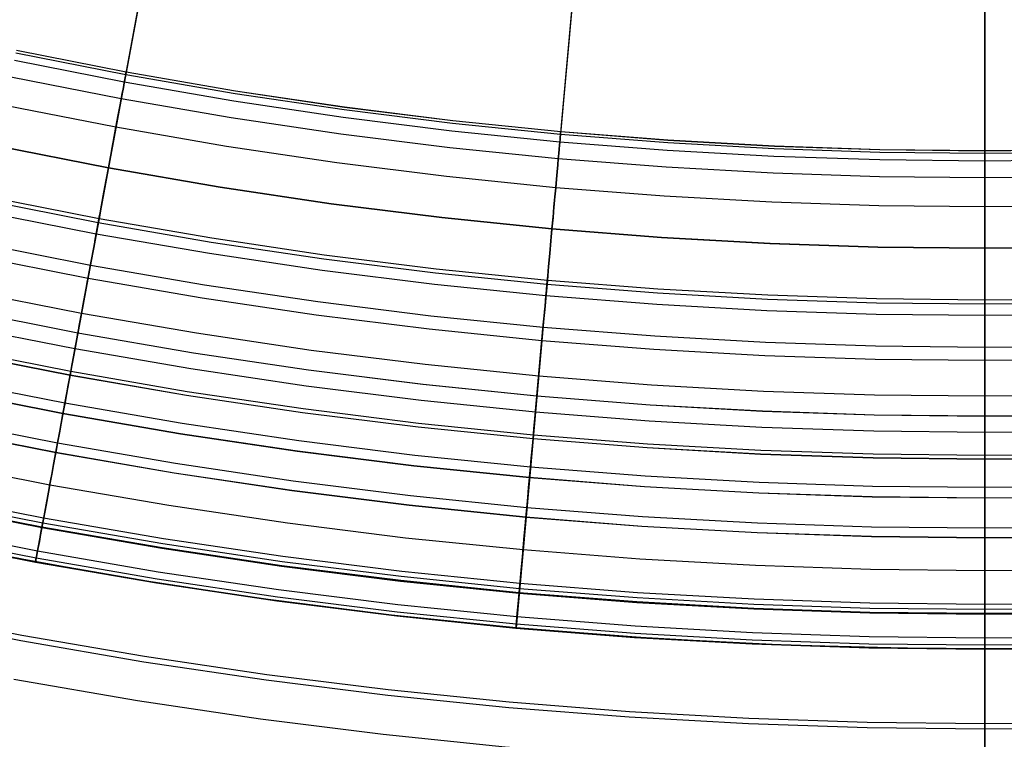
# Model space of a CAD drawing. Header units: millimetres. Extents: x -14 to 488, y -50 to 50.
# Tile 187 of 256: x 371.34 to 375.68, y -23.72 to -20.54. Entities that reach past the tile are written whole.
import ezdxf

# ---------------------------------------------------------------- set-up
doc = ezdxf.new("R2010")
doc.units = ezdxf.units.MM
doc.header["$MEASUREMENT"] = 0
doc.layers.add('Default', color=7, linetype='Continuous')

msp = doc.modelspace()

# ---------------------------------------------------------------- linework, layer by layer
at = {"layer": 'Default'}
for points in [[(380.3506, -20.5706), (379.8659, -20.6782), (379.3823, -20.7737), (378.9001, -20.857), (378.4197, -20.9286), (377.9415, -20.9884), (377.4659, -21.0368), (376.9933, -21.0741), (376.524, -21.1003), (376.0583, -21.1159), (375.5965, -21.121), (375.1347, -21.1159), (374.669, -21.1003), (374.1997, -21.0741), (373.7271, -21.0368), (373.2515, -20.9884), (372.7733, -20.9286), (372.2929, -20.857), (371.8107, -20.7737), (371.3271, -20.6782)], [(380.3506, -20.5706), (379.8659, -20.6782), (379.3823, -20.7737), (378.9001, -20.857), (378.4197, -20.9286), (377.9415, -20.9884), (377.4659, -21.0368), (376.9933, -21.0741), (376.524, -21.1003), (376.0583, -21.1159), (375.5965, -21.121), (375.1347, -21.1159), (374.669, -21.1003), (374.1997, -21.0741), (373.7271, -21.0368), (373.2515, -20.9884), (372.7733, -20.9286), (372.2929, -20.857), (371.8107, -20.7737), (371.3271, -20.6782)], [(380.3505, -20.5701), (379.8658, -20.6777), (379.3822, -20.7732), (378.9, -20.8566), (378.4196, -20.9281), (377.9415, -20.9879), (377.4659, -21.0364), (376.9933, -21.0736), (376.524, -21.0998), (376.0583, -21.1154), (375.5965, -21.1205), (375.1347, -21.1154), (374.669, -21.0998), (374.1997, -21.0736), (373.7271, -21.0364), (373.2515, -20.9879), (372.7734, -20.9281), (372.293, -20.8566), (371.8108, -20.7732), (371.3272, -20.6777)], [(380.3608, -20.6139), (379.8751, -20.7218), (379.3904, -20.8175), (378.9071, -20.901), (378.4257, -20.9727), (377.9465, -21.0327), (377.4699, -21.0812), (376.9963, -21.1185), (376.526, -21.1448), (376.0593, -21.1604), (375.5965, -21.1655), (375.1337, -21.1604), (374.667, -21.1448), (374.1967, -21.1185), (373.7231, -21.0812), (373.2465, -21.0327), (372.7673, -20.9727), (372.2859, -20.901), (371.8026, -20.8175), (371.3179, -20.7218)], [(380.3608, -20.6139), (379.8751, -20.7218), (379.3904, -20.8175), (378.9071, -20.901), (378.4257, -20.9727), (377.9465, -21.0327), (377.4699, -21.0812), (376.9963, -21.1185), (376.526, -21.1448), (376.0593, -21.1604), (375.5965, -21.1655), (375.1337, -21.1604), (374.667, -21.1448), (374.1967, -21.1185), (373.7231, -21.0812), (373.2465, -21.0327), (372.7673, -20.9727), (372.2859, -20.901), (371.8026, -20.8175), (371.3179, -20.7218)], [(380.3531, -20.5814), (379.8682, -20.6891), (379.3843, -20.7846), (378.9018, -20.868), (378.4212, -20.9396), (377.9428, -20.9995), (377.4669, -21.0479), (376.9941, -21.0852), (376.5245, -21.1114), (376.0585, -21.127), (375.5965, -21.1321), (375.1345, -21.127), (374.6685, -21.1114), (374.1989, -21.0852), (373.7261, -21.0479), (373.2502, -20.9995), (372.7718, -20.9396), (372.2912, -20.868), (371.8087, -20.7846), (371.3248, -20.6891)], [(380.3531, -20.5814), (379.8682, -20.6891), (379.3843, -20.7846), (378.9018, -20.868), (378.4212, -20.9396), (377.9428, -20.9995), (377.4669, -21.0479), (376.9941, -21.0852), (376.5245, -21.1114), (376.0585, -21.127), (375.5965, -21.1321), (375.1345, -21.127), (374.6685, -21.1114), (374.1989, -21.0852), (373.7261, -21.0479), (373.2502, -20.9995), (372.7718, -20.9396), (372.2912, -20.868), (371.8087, -20.7846), (371.3248, -20.6891)], [(380.3778, -20.6862), (379.8903, -20.7945), (379.4039, -20.8905), (378.9189, -20.9744), (378.4358, -21.0463), (377.9549, -21.1065), (377.4766, -21.1552), (377.0013, -21.1926), (376.5293, -21.219), (376.0609, -21.2347), (375.5965, -21.2398), (375.1321, -21.2347), (374.6637, -21.219), (374.1917, -21.1926), (373.7164, -21.1552), (373.2381, -21.1065), (372.7572, -21.0463), (372.2741, -20.9744), (371.7891, -20.8905), (371.3027, -20.7945)], [(380.3778, -20.6862), (379.8903, -20.7945), (379.4039, -20.8905), (378.9189, -20.9744), (378.4358, -21.0463), (377.9549, -21.1065), (377.4766, -21.1552), (377.0013, -21.1926), (376.5293, -21.219), (376.0609, -21.2347), (375.5965, -21.2398), (375.1321, -21.2347), (374.6637, -21.219), (374.1917, -21.1926), (373.7164, -21.1552), (373.2381, -21.1065), (372.7572, -21.0463), (372.2741, -20.9744), (371.7891, -20.8905), (371.3027, -20.7945)], [(380.407, -20.8108), (379.9166, -20.9197), (379.4272, -21.0163), (378.9392, -21.1007), (378.4532, -21.173), (377.9693, -21.2336), (377.4881, -21.2826), (377.0099, -21.3202), (376.535, -21.3468), (376.0638, -21.3626), (375.5965, -21.3677), (375.1292, -21.3626), (374.658, -21.3468), (374.1831, -21.3202), (373.7049, -21.2826), (373.2237, -21.2336), (372.7398, -21.173), (372.2538, -21.1007), (371.7658, -21.0163), (371.2764, -20.9197)], [(380.407, -20.8108), (379.9166, -20.9197), (379.4272, -21.0163), (378.9392, -21.1007), (378.4532, -21.173), (377.9693, -21.2336), (377.4881, -21.2826), (377.0099, -21.3202), (376.535, -21.3468), (376.0638, -21.3626), (375.5965, -21.3677), (375.1292, -21.3626), (374.658, -21.3468), (374.1831, -21.3202), (373.7049, -21.2826), (373.2237, -21.2336), (372.7398, -21.173), (372.2538, -21.1007), (371.7658, -21.0163), (371.2764, -20.9197)], [(380.4489, -20.9894), (379.9542, -21.0993), (379.4606, -21.1967), (378.9684, -21.2818), (378.4781, -21.3548), (377.99, -21.4159), (377.5046, -21.4653), (377.0222, -21.5033), (376.5432, -21.5301), (376.0678, -21.546), (375.5965, -21.5512), (375.1252, -21.546), (374.6498, -21.5301), (374.1708, -21.5033), (373.6884, -21.4653), (373.203, -21.4159), (372.715, -21.3548), (372.2246, -21.2818), (371.7324, -21.1967), (371.2388, -21.0993)], [(380.4486, -20.9881), (379.954, -21.098), (379.4603, -21.1954), (378.9682, -21.2805), (378.4779, -21.3535), (377.9899, -21.4146), (377.5045, -21.464), (377.0221, -21.502), (376.5431, -21.5288), (376.0678, -21.5446), (375.5965, -21.5499), (375.1252, -21.5446), (374.6499, -21.5288), (374.1709, -21.502), (373.6885, -21.464), (373.2032, -21.4146), (372.7151, -21.3535), (372.2248, -21.2805), (371.7327, -21.1954), (371.2391, -21.098)], [(380.4486, -20.9881), (379.954, -21.098), (379.4603, -21.1954), (378.9682, -21.2805), (378.4779, -21.3535), (377.9899, -21.4146), (377.5045, -21.464), (377.0221, -21.502), (376.5431, -21.5288), (376.0678, -21.5446), (375.5965, -21.5499), (375.1252, -21.5446), (374.6499, -21.5288), (374.1709, -21.502), (373.6885, -21.464), (373.2032, -21.4146), (372.7151, -21.3535), (372.2248, -21.2805), (371.7327, -21.1954), (371.2391, -21.098)], [(380.0046, -21.3394), (379.5052, -21.438), (379.0073, -21.5241), (378.5114, -21.5979), (378.0177, -21.6597), (377.5267, -21.7097), (377.0387, -21.7481), (376.5541, -21.7752), (376.0733, -21.7913), (375.5965, -21.7966), (375.1197, -21.7913), (374.6389, -21.7752), (374.1543, -21.7481), (373.6664, -21.7097), (373.1753, -21.6597), (372.6817, -21.5979), (372.1857, -21.5241), (371.6878, -21.438), (371.1884, -21.3394)], [(380.0008, -21.3213), (379.5018, -21.4198), (379.0044, -21.5058), (378.5088, -21.5795), (378.0156, -21.6413), (377.525, -21.6912), (377.0374, -21.7296), (376.5533, -21.7567), (376.0729, -21.7728), (375.5965, -21.7781), (375.1201, -21.7728), (374.6397, -21.7567), (374.1556, -21.7296), (373.668, -21.6912), (373.1774, -21.6413), (372.6842, -21.5795), (372.1886, -21.5058), (371.6912, -21.4198), (371.1922, -21.3213)], [(380.0008, -21.3213), (379.5018, -21.4198), (379.0044, -21.5058), (378.5088, -21.5795), (378.0156, -21.6413), (377.525, -21.6912), (377.0374, -21.7296), (376.5533, -21.7567), (376.0729, -21.7728), (375.5965, -21.7781), (375.1201, -21.7728), (374.6397, -21.7567), (374.1556, -21.7296), (373.668, -21.6912), (373.1774, -21.6413), (372.6842, -21.5795), (372.1886, -21.5058), (371.6912, -21.4198), (371.1922, -21.3213)], [(380.0149, -21.3885), (379.5143, -21.4873), (379.0153, -21.5735), (378.5182, -21.6476), (378.0233, -21.7095), (377.5312, -21.7596), (377.0421, -21.7981), (376.5564, -21.8253), (376.0744, -21.8414), (375.5965, -21.8467), (375.1186, -21.8414), (374.6366, -21.8253), (374.151, -21.7981), (373.6619, -21.7596), (373.1697, -21.7095), (372.6749, -21.6476), (372.1777, -21.5735), (371.6787, -21.4873), (371.1781, -21.3885)], [(380.0436, -21.5256), (379.5398, -21.625), (379.0375, -21.7119), (378.5372, -21.7864), (378.0391, -21.8487), (377.5437, -21.8991), (377.0515, -21.9379), (376.5626, -21.9652), (376.0775, -21.9815), (375.5965, -21.9868), (375.1155, -21.9815), (374.6304, -21.9652), (374.1415, -21.9379), (373.6493, -21.8991), (373.1539, -21.8487), (372.6558, -21.7864), (372.1555, -21.7119), (371.6532, -21.625), (371.1494, -21.5256)], [(380.0556, -21.5827), (379.5504, -21.6824), (379.0468, -21.7695), (378.5451, -21.8442), (378.0457, -21.9067), (377.549, -21.9572), (377.0554, -21.9961), (376.5652, -22.0235), (376.0788, -22.0398), (375.5965, -22.0451), (375.1142, -22.0398), (374.6278, -22.0235), (374.1376, -21.9961), (373.644, -21.9572), (373.1473, -21.9067), (372.6479, -21.8442), (372.1462, -21.7695), (371.6426, -21.6824), (371.1374, -21.5827)], [(380.0556, -21.5827), (379.5504, -21.6824), (379.0468, -21.7695), (378.5451, -21.8442), (378.0457, -21.9067), (377.549, -21.9573), (377.0554, -21.9961), (376.5652, -22.0235), (376.0788, -22.0398), (375.5965, -22.0451), (375.1142, -22.0398), (374.6278, -22.0235), (374.1376, -21.9961), (373.644, -21.9573), (373.1473, -21.9067), (372.6479, -21.8442), (372.1462, -21.7695), (371.6426, -21.6824), (371.1374, -21.5827)], [(380.0879, -21.7367), (379.5791, -21.8371), (379.0718, -21.9248), (378.5664, -22), (378.0634, -22.063), (377.5631, -22.1139), (377.0659, -22.1531), (376.5722, -22.1807), (376.0823, -22.1971), (375.5965, -22.2025), (375.1107, -22.1971), (374.6208, -22.1807), (374.1271, -22.1531), (373.6299, -22.1139), (373.1296, -22.063), (372.6266, -22), (372.1212, -21.9248), (371.6139, -21.8371), (371.1051, -21.7367)], [(380.106, -21.8229), (379.5951, -21.9238), (379.0858, -22.0118), (378.5784, -22.0874), (378.0733, -22.1506), (377.571, -22.2017), (377.0719, -22.241), (376.5761, -22.2688), (376.0843, -22.2852), (375.5965, -22.2906), (375.1088, -22.2852), (374.6169, -22.2688), (374.1212, -22.241), (373.622, -22.2017), (373.1197, -22.1506), (372.6146, -22.0874), (372.1072, -22.0118), (371.5979, -21.9238), (371.087, -21.8229)], [(380.106, -21.8232), (379.5952, -21.924), (379.0858, -22.0121), (378.5784, -22.0876), (378.0734, -22.1508), (377.5711, -22.202), (377.0719, -22.2413), (376.5762, -22.269), (376.0843, -22.2854), (375.5965, -22.2909), (375.1087, -22.2854), (374.6168, -22.269), (374.1211, -22.2413), (373.6219, -22.202), (373.1196, -22.1508), (372.6146, -22.0876), (372.1072, -22.0121), (371.5978, -21.924), (371.087, -21.8232)], [(380.1205, -21.8925), (379.6081, -21.9937), (379.0971, -22.082), (378.588, -22.1578), (378.0814, -22.2212), (377.5774, -22.2725), (377.0766, -22.312), (376.5793, -22.3398), (376.0858, -22.3563), (375.5965, -22.3617), (375.1072, -22.3563), (374.6137, -22.3398), (374.1164, -22.312), (373.6156, -22.2725), (373.1116, -22.2212), (372.605, -22.1578), (372.0959, -22.082), (371.585, -21.9937), (371.0725, -21.8925)], [(380.1449, -22.0088), (379.6297, -22.1105), (379.1159, -22.1993), (378.6042, -22.2755), (378.0947, -22.3393), (377.5881, -22.3908), (377.0846, -22.4305), (376.5846, -22.4585), (376.0885, -22.475), (375.5965, -22.4805), (375.1045, -22.475), (374.6084, -22.4585), (374.1084, -22.4305), (373.6049, -22.3908), (373.0983, -22.3393), (372.5889, -22.2755), (372.0771, -22.1993), (371.5633, -22.1105), (371.0481, -22.0088)], [(380.1448, -22.0081), (379.6295, -22.1098), (379.1158, -22.1986), (378.6041, -22.2748), (378.0947, -22.3386), (377.588, -22.3902), (377.0846, -22.4298), (376.5846, -22.4578), (376.0885, -22.4744), (375.5965, -22.4798), (375.1046, -22.4744), (374.6084, -22.4578), (374.1084, -22.4298), (373.605, -22.3902), (373.0983, -22.3386), (372.5889, -22.2748), (372.0772, -22.1986), (371.5635, -22.1098), (371.0482, -22.0081)], [(380.1414, -21.992), (379.6266, -22.0936), (379.1132, -22.1824), (378.6018, -22.2585), (378.0928, -22.3222), (377.5866, -22.3738), (377.0835, -22.4134), (376.5838, -22.4414), (376.0881, -22.4579), (375.5965, -22.4634), (375.1049, -22.4579), (374.6092, -22.4414), (374.1096, -22.4134), (373.6064, -22.3738), (373.1002, -22.3222), (372.5912, -22.2585), (372.0798, -22.1824), (371.5665, -22.0936), (371.0516, -21.992)], [(380.1705, -22.1309), (379.6524, -22.2331), (379.1357, -22.3224), (378.6211, -22.3991), (378.1088, -22.4632), (377.5993, -22.5151), (377.093, -22.5549), (376.5902, -22.5831), (376.0912, -22.5997), (375.5965, -22.6052), (375.1018, -22.5997), (374.6028, -22.5831), (374.1, -22.5549), (373.5937, -22.5151), (373.0842, -22.4632), (372.5719, -22.3991), (372.0573, -22.3224), (371.5406, -22.2331), (371.0225, -22.1309)], [(380.1802, -22.177), (379.6609, -22.2795), (379.1432, -22.369), (378.6275, -22.4458), (378.1141, -22.5101), (377.6036, -22.5621), (377.0961, -22.602), (376.5923, -22.6302), (376.0923, -22.6469), (375.5965, -22.6524), (375.1007, -22.6469), (374.6007, -22.6302), (374.0969, -22.602), (373.5895, -22.5621), (373.0789, -22.5101), (372.5655, -22.4458), (372.0498, -22.369), (371.5321, -22.2795), (371.0128, -22.177)], [(380.18, -22.1762), (379.6608, -22.2787), (379.1431, -22.3682), (378.6274, -22.445), (378.114, -22.5092), (377.6035, -22.5612), (377.0961, -22.6012), (376.5922, -22.6293), (376.0923, -22.6461), (375.5965, -22.6516), (375.1007, -22.6461), (374.6008, -22.6293), (374.0969, -22.6012), (373.5895, -22.5612), (373.079, -22.5092), (372.5656, -22.445), (372.0499, -22.3682), (371.5322, -22.2787), (371.013, -22.1762)], [(380.2073, -22.3065), (379.685, -22.4095), (379.1642, -22.4996), (378.6454, -22.5768), (378.129, -22.6415), (377.6154, -22.6938), (377.105, -22.734), (376.5982, -22.7623), (376.0952, -22.7791), (375.5965, -22.7847), (375.0978, -22.7791), (374.5948, -22.7623), (374.088, -22.734), (373.5776, -22.6938), (373.064, -22.6415), (372.5476, -22.5768), (372.0288, -22.4996), (371.508, -22.4095), (370.9857, -22.3065)], [(380.2161, -22.3484), (379.6928, -22.4517), (379.171, -22.5419), (378.6512, -22.6193), (378.1339, -22.684), (377.6193, -22.7364), (377.1079, -22.7767), (376.6001, -22.8051), (376.0962, -22.822), (375.5965, -22.8275), (375.0968, -22.822), (374.5929, -22.8051), (374.0851, -22.7767), (373.5737, -22.7364), (373.0591, -22.684), (372.5418, -22.6193), (372.022, -22.5419), (371.5002, -22.4517), (370.9769, -22.3484)], [(380.216, -22.3477), (379.6927, -22.451), (379.1709, -22.5412), (378.6511, -22.6186), (378.1338, -22.6833), (377.6192, -22.7357), (377.1079, -22.776), (376.6, -22.8044), (376.0962, -22.8212), (375.5965, -22.8268), (375.0969, -22.8212), (374.593, -22.8044), (374.0852, -22.776), (373.5738, -22.7357), (373.0592, -22.6833), (372.5419, -22.6186), (372.0221, -22.5412), (371.5003, -22.451), (370.977, -22.3477)], [(380.2458, -22.4898), (379.7191, -22.5937), (379.194, -22.6845), (378.6708, -22.7624), (378.1501, -22.8276), (377.6323, -22.8803), (377.1176, -22.9208), (376.6065, -22.9494), (376.0994, -22.9664), (375.5965, -22.9719), (375.0936, -22.9664), (374.5865, -22.9494), (374.0754, -22.9208), (373.5607, -22.8803), (373.0429, -22.8276), (372.5222, -22.7624), (371.999, -22.6845), (371.4739, -22.5937), (370.9472, -22.4898)], [(380.2809, -22.6574), (379.7503, -22.7622), (379.2212, -22.8536), (378.6941, -22.9321), (378.1694, -22.9978), (377.6477, -23.0509), (377.1291, -23.0917), (376.6142, -23.1206), (376.1032, -23.1376), (375.5965, -23.1433), (375.0898, -23.1376), (374.5788, -23.1206), (374.0639, -23.0917), (373.5454, -23.0509), (373.0236, -22.9978), (372.4989, -22.9321), (371.9718, -22.8536), (371.4427, -22.7622), (370.9121, -22.6574)], [(380.2763, -22.6352), (379.7461, -22.7398), (379.2176, -22.8312), (378.691, -22.9096), (378.1669, -22.9752), (377.6456, -23.0283), (377.1276, -23.0691), (376.6131, -23.0978), (376.1027, -23.1149), (375.5965, -23.1205), (375.0903, -23.1149), (374.5799, -23.0978), (374.0654, -23.0691), (373.5474, -23.0283), (373.0261, -22.9752), (372.502, -22.9096), (371.9754, -22.8312), (371.4469, -22.7398), (370.9167, -22.6352)], [(380.2852, -22.678), (379.7541, -22.7828), (379.2245, -22.8744), (378.6969, -22.9529), (378.1718, -23.0186), (377.6495, -23.0718), (377.1305, -23.1127), (376.6151, -23.1415), (376.1036, -23.1586), (375.5965, -23.1642), (375.0894, -23.1586), (374.5779, -23.1415), (374.0625, -23.1127), (373.5435, -23.0718), (373.0212, -23.0186), (372.4961, -22.9529), (371.9685, -22.8744), (371.4389, -22.7828), (370.9078, -22.678)], [(380.2846, -22.6748), (379.7535, -22.7796), (379.224, -22.8712), (378.6965, -22.9497), (378.1714, -23.0154), (377.6492, -23.0686), (377.1303, -23.1095), (376.6149, -23.1383), (376.1036, -23.1554), (375.5965, -23.161), (375.0894, -23.1554), (374.5781, -23.1383), (374.0627, -23.1095), (373.5438, -23.0686), (373.0216, -23.0154), (372.4965, -22.9497), (371.969, -22.8712), (371.4395, -22.7796), (370.9084, -22.6748)], [(380.2846, -22.675), (379.7535, -22.7798), (379.224, -22.8714), (378.6965, -22.9499), (378.1715, -23.0156), (377.6493, -23.0688), (377.1303, -23.1097), (376.615, -23.1385), (376.1036, -23.1556), (375.5965, -23.1612), (375.0894, -23.1556), (374.578, -23.1385), (374.0627, -23.1097), (373.5437, -23.0688), (373.0215, -23.0156), (372.4965, -22.9499), (371.969, -22.8714), (371.4395, -22.7798), (370.9084, -22.675)], [(380.3066, -22.7801), (379.7731, -22.8854), (379.2411, -22.9774), (378.7111, -23.0563), (378.1836, -23.1223), (377.6589, -23.1757), (377.1375, -23.2168), (376.6197, -23.2458), (376.106, -23.2629), (375.5965, -23.2686), (375.087, -23.2629), (374.5733, -23.2458), (374.0555, -23.2168), (373.5341, -23.1757), (373.0094, -23.1223), (372.4819, -23.0563), (371.9519, -22.9774), (371.4199, -22.8854), (370.8864, -22.7801)], [(380.317, -22.8294), (379.7822, -22.935), (379.2491, -23.0271), (378.7179, -23.1062), (378.1893, -23.1724), (377.6634, -23.2259), (377.1409, -23.2671), (376.622, -23.2961), (376.1071, -23.3133), (375.5965, -23.319), (375.0859, -23.3133), (374.571, -23.2961), (374.0521, -23.2671), (373.5296, -23.2259), (373.0038, -23.1724), (372.4751, -23.1062), (371.9439, -23.0271), (371.4108, -22.935), (370.876, -22.8294)], [(380.3168, -22.8284), (379.7821, -22.934), (379.2489, -23.0261), (378.7178, -23.1052), (378.1891, -23.1714), (377.6634, -23.2249), (377.1408, -23.2661), (376.6219, -23.2951), (376.1071, -23.3123), (375.5965, -23.318), (375.0859, -23.3123), (374.5711, -23.2951), (374.0522, -23.2661), (373.5297, -23.2249), (373.0039, -23.1714), (372.4752, -23.1052), (371.9441, -23.0261), (371.411, -22.934), (370.8762, -22.8284)], [(380.3168, -22.8287), (379.7821, -22.9342), (379.249, -23.0264), (378.7178, -23.1055), (378.1892, -23.1717), (377.6634, -23.2252), (377.1408, -23.2663), (376.622, -23.2954), (376.1071, -23.3126), (375.5965, -23.3182), (375.0859, -23.3126), (374.571, -23.2954), (374.0522, -23.2663), (373.5296, -23.2252), (373.0038, -23.1717), (372.4752, -23.1055), (371.9441, -23.0264), (371.4109, -22.9342), (370.8762, -22.8287)], [(380.3166, -22.8274), (379.7819, -22.9329), (379.2487, -23.0251), (378.7176, -23.1041), (378.189, -23.1703), (377.6633, -23.2238), (377.1408, -23.265), (376.6219, -23.294), (376.107, -23.3112), (375.5965, -23.3169), (375.086, -23.3112), (374.5711, -23.294), (374.0522, -23.265), (373.5298, -23.2238), (373.004, -23.1703), (372.4754, -23.1041), (371.9443, -23.0251), (371.4112, -22.9329), (370.8765, -22.8274)], [(380.3166, -22.8274), (379.7819, -22.9329), (379.2487, -23.0251), (378.7176, -23.1041), (378.189, -23.1703), (377.6633, -23.2238), (377.1408, -23.265), (376.6219, -23.294), (376.107, -23.3112), (375.5965, -23.3169), (375.086, -23.3112), (374.5711, -23.294), (374.0522, -23.265), (373.5298, -23.2238), (373.004, -23.1703), (372.4754, -23.1041), (371.9443, -23.0251), (371.4112, -22.9329), (370.8765, -22.8274)], [(380.3132, -22.8115), (379.7789, -22.917), (379.2462, -23.0091), (378.7155, -23.0881), (378.1872, -23.1542), (377.6618, -23.2077), (377.1397, -23.2488), (376.6212, -23.2778), (376.1067, -23.295), (375.5965, -23.3007), (375.0863, -23.295), (374.5718, -23.2778), (374.0533, -23.2488), (373.5312, -23.2077), (373.0058, -23.1542), (372.4776, -23.0881), (371.9468, -23.0091), (371.4141, -22.917), (370.8798, -22.8115)], [(371.2218, -22.8958), (371.8056, -23.0011), (372.392, -23.0914), (372.9806, -23.1665), (373.5585, -23.2253), (374.1377, -23.2694), (374.7179, -23.2989), (375.2986, -23.3138), (375.8796, -23.314), (376.4603, -23.2995), (377.0405, -23.2704), (377.6198, -23.2266), (378.1746, -23.1708), (378.728, -23.1015), (379.2795, -23.0189), (379.8289, -22.9229), (380.3758, -22.8137)], [(371.2218, -22.8958), (371.8056, -23.0011), (372.392, -23.0914), (372.9806, -23.1665), (373.5585, -23.2253), (374.1377, -23.2694), (374.7179, -23.2989), (375.2986, -23.3138), (375.8796, -23.314), (376.4603, -23.2995), (377.0405, -23.2704), (377.6198, -23.2266), (378.1746, -23.1708), (378.728, -23.1015), (379.2795, -23.0189), (379.8289, -22.9229), (380.3758, -22.8137)], [(380.3891, -23.1736), (379.8462, -23.2807), (379.3049, -23.3743), (378.7656, -23.4546), (378.2289, -23.5218), (377.695, -23.5761), (377.1645, -23.6179), (376.6377, -23.6474), (376.1149, -23.6648), (375.5965, -23.6706), (375.0781, -23.6648), (374.5553, -23.6474), (374.0285, -23.6179), (373.498, -23.5761), (372.9641, -23.5218), (372.4274, -23.4546), (371.8881, -23.3743), (371.3468, -23.2807), (370.8039, -23.1736)], [(380.3891, -23.1736), (379.8462, -23.2807), (379.3049, -23.3743), (378.7656, -23.4546), (378.2289, -23.5218), (377.695, -23.5761), (377.1645, -23.6179), (376.6377, -23.6474), (376.1149, -23.6648), (375.5965, -23.6706), (375.0781, -23.6648), (374.5553, -23.6474), (374.0285, -23.6179), (373.498, -23.5761), (372.9641, -23.5218), (372.4274, -23.4546), (371.8881, -23.3743), (371.3468, -23.2807), (370.8039, -23.1736)], [(380.3842, -23.1499), (379.8418, -23.2569), (379.3011, -23.3504), (378.7624, -23.4306), (378.2262, -23.4977), (377.6929, -23.552), (377.1629, -23.5938), (376.6366, -23.6232), (376.1143, -23.6406), (375.5965, -23.6464), (375.0787, -23.6406), (374.5564, -23.6232), (374.0301, -23.5938), (373.5001, -23.552), (372.9668, -23.4977), (372.4306, -23.4306), (371.8919, -23.3504), (371.3512, -23.2569), (370.8088, -23.1499)], [(380.4248, -23.3437), (379.8778, -23.4516), (379.3325, -23.5459), (378.7892, -23.6268), (378.2485, -23.6945), (377.7107, -23.7492), (377.1762, -23.7913), (376.6454, -23.821), (376.1187, -23.8386), (375.5965, -23.8444), (375.0743, -23.8386), (374.5476, -23.821), (374.0168, -23.7913), (373.4824, -23.7492), (372.9445, -23.6945), (372.4038, -23.6268), (371.8605, -23.5459), (371.3152, -23.4516)]]:
    msp.add_lwpolyline(points, dxfattribs=at)
at = {"layer": 'Default', "extrusion": (0.993511, -0.113737, 0)}
for points in [[(19.4054, 22.4213), (19.405, 22.3872), (19.404, 22.3528), (19.4021, 22.3181), (19.3996, 22.2832), (19.3962, 22.248), (19.3921, 22.2127), (19.3872, 22.1772), (19.3814, 22.1416), (19.3748, 22.1058), (19.3674, 22.07), (19.3591, 22.0342), (19.35, 21.9983), (19.34, 21.9625), (19.3291, 21.9267), (19.3173, 21.891), (19.3046, 21.8554), (19.2911, 21.82), (19.2766, 21.7848), (19.2613, 21.7499), (19.2451, 21.7152), (19.228, 21.6809), (19.21, 21.6469), (19.1912, 21.6133), (19.1715, 21.5801), (19.151, 21.5474), (19.1296, 21.5151), (19.1074, 21.4834), (19.0845, 21.4523), (19.0607, 21.4218), (19.0363, 21.392), (19.011, 21.3628), (18.9851, 21.3343), (18.9585, 21.3065), (18.9313, 21.2795), (18.9034, 21.2532), (18.8749, 21.2278), (18.8459, 21.2032), (18.8163, 21.1794), (18.7862, 21.1566), (18.7557, 21.1346), (18.7247, 21.1135), (18.6933, 21.0933), (18.6616, 21.074), (18.6295, 21.0557), (18.5972, 21.0383), (18.5645, 21.0219), (18.5317, 21.0064), (18.4987, 20.9919), (18.4655, 20.9783), (18.4322, 20.9657), (18.3988, 20.9541), (18.3653, 20.9433), (18.3318, 20.9335), (18.2984, 20.9247), (18.2649, 20.9167), (18.2316, 20.9096), (18.1983, 20.9035), (18.1652, 20.8982), (18.1322, 20.8938), (18.0994, 20.8902), (18.0668, 20.8874), (18.0345, 20.8855), (18.0023, 20.8844), (17.9705, 20.884), (17.9386, 20.8844), (17.9065, 20.8855), (17.8742, 20.8874), (17.8416, 20.8902), (17.8088, 20.8938), (17.7758, 20.8982), (17.7427, 20.9035), (17.7094, 20.9096), (17.676, 20.9167), (17.6426, 20.9247), (17.6091, 20.9335), (17.5757, 20.9433), (17.5422, 20.9541), (17.5088, 20.9657), (17.4755, 20.9783), (17.4423, 20.9919), (17.4093, 21.0064), (17.3764, 21.0219), (17.3438, 21.0383), (17.3115, 21.0557), (17.2794, 21.074), (17.2477, 21.0933), (17.2163, 21.1135), (17.1853, 21.1346), (17.1548, 21.1566), (17.1247, 21.1794), (17.0951, 21.2032), (17.0661, 21.2278), (17.0376, 21.2532), (17.0097, 21.2795), (16.9825, 21.3065), (16.9559, 21.3343), (16.93, 21.3628), (16.9047, 21.392), (16.8802, 21.4218), (16.8565, 21.4523), (16.8336, 21.4834), (16.8114, 21.5151), (16.79, 21.5474), (16.7695, 21.5801), (16.7498, 21.6133), (16.731, 21.6469), (16.713, 21.6809), (16.6959, 21.7152), (16.6797, 21.7499), (16.6644, 21.7848), (16.6499, 21.82), (16.6364, 21.8554), (16.6237, 21.891), (16.6119, 21.9267), (16.601, 21.9625), (16.591, 21.9983), (16.5818, 22.0342), (16.5736, 22.07), (16.5661, 22.1058), (16.5596, 22.1416), (16.5538, 22.1772), (16.5489, 22.2127), (16.5447, 22.248), (16.5414, 22.2832), (16.5388, 22.3181), (16.537, 22.3528), (16.536, 22.3872), (16.5356, 22.4213)], [(16.5356, 22.4213), (16.536, 22.4554), (16.537, 22.4899), (16.5388, 22.5245), (16.5414, 22.5595), (16.5447, 22.5946), (16.5489, 22.6299), (16.5538, 22.6654), (16.5596, 22.7011), (16.5661, 22.7368), (16.5736, 22.7726), (16.5818, 22.8085), (16.591, 22.8443), (16.601, 22.8802), (16.6119, 22.916), (16.6237, 22.9516), (16.6364, 22.9872), (16.6499, 23.0226), (16.6644, 23.0578), (16.6797, 23.0927), (16.6959, 23.1274), (16.713, 23.1618), (16.731, 23.1958), (16.7498, 23.2294), (16.7695, 23.2626), (16.79, 23.2953), (16.8114, 23.3275), (16.8336, 23.3592), (16.8565, 23.3903), (16.8802, 23.4208), (16.9047, 23.4507), (16.93, 23.4799), (16.9559, 23.5084), (16.9825, 23.5362), (17.0097, 23.5632), (17.0376, 23.5894), (17.0661, 23.6148), (17.0951, 23.6394), (17.1247, 23.6632), (17.1548, 23.6861), (17.1853, 23.7081), (17.2163, 23.7292), (17.2477, 23.7493), (17.2794, 23.7686), (17.3115, 23.7869), (17.3438, 23.8043), (17.3764, 23.8207), (17.4093, 23.8362), (17.4423, 23.8507), (17.4755, 23.8643), (17.5088, 23.8769), (17.5422, 23.8886), (17.5757, 23.8993), (17.6091, 23.9091), (17.6426, 23.918), (17.676, 23.9259), (17.7094, 23.933), (17.7427, 23.9392), (17.7758, 23.9444), (17.8088, 23.9489), (17.8416, 23.9524), (17.8742, 23.9552), (17.9065, 23.9571), (17.9386, 23.9583), (17.9705, 23.9587), (18.0023, 23.9583), (18.0345, 23.9571), (18.0668, 23.9552), (18.0994, 23.9524), (18.1322, 23.9489), (18.1652, 23.9444), (18.1983, 23.9392), (18.2316, 23.933), (18.2649, 23.9259), (18.2984, 23.918), (18.3318, 23.9091), (18.3653, 23.8993), (18.3988, 23.8886), (18.4322, 23.8769), (18.4655, 23.8643), (18.4987, 23.8507), (18.5317, 23.8362), (18.5645, 23.8207), (18.5972, 23.8043), (18.6295, 23.7869), (18.6616, 23.7686), (18.6933, 23.7493), (18.7247, 23.7292), (18.7557, 23.7081), (18.7862, 23.6861), (18.8163, 23.6632), (18.8459, 23.6394), (18.8749, 23.6148), (18.9034, 23.5894), (18.9313, 23.5632), (18.9585, 23.5362), (18.9851, 23.5084), (19.011, 23.4799), (19.0363, 23.4507), (19.0607, 23.4208), (19.0845, 23.3903), (19.1074, 23.3592), (19.1296, 23.3275), (19.151, 23.2953), (19.1715, 23.2626), (19.1912, 23.2294), (19.21, 23.1958), (19.228, 23.1618), (19.2451, 23.1274), (19.2613, 23.0927), (19.2766, 23.0578), (19.2911, 23.0226), (19.3046, 22.9872), (19.3173, 22.9516), (19.3291, 22.916), (19.34, 22.8802), (19.35, 22.8443), (19.3591, 22.8085), (19.3674, 22.7726), (19.3748, 22.7368), (19.3814, 22.7011), (19.3872, 22.6654), (19.3921, 22.6299), (19.3962, 22.5946), (19.3996, 22.5595), (19.4021, 22.5245), (19.404, 22.4899), (19.405, 22.4554), (19.4054, 22.4213)]]:
    msp.add_lwpolyline(points, dxfattribs=at)
at = {"layer": 'Default'}
for points in [[(371.9193, -20.1871, 135.9018), (371.6787, -21.4873, 113.236), (371.5275, -22.3041, 93.2153), (371.4112, -22.9329, 30.9743), (371.4131, -22.9223, 30.2517), (371.4156, -22.9091, 29.9205), (371.4189, -22.8911, 29.6087), (371.423, -22.8687, 29.3157), (371.4279, -22.8425, 29.0412), (371.4334, -22.8127, 28.7845), (371.4395, -22.7798, 28.5452), (371.4461, -22.7443, 28.3228), (371.4531, -22.7064, 28.1165), (371.4604, -22.6666, 27.9256), (371.4681, -22.6252, 27.7494), (371.476, -22.5827, 27.5871), (371.484, -22.5393, 27.438), (371.4921, -22.4955, 27.3014), (371.5002, -22.4517, 27.1765), (371.5083, -22.4081, 27.0625), (371.5163, -22.3649, 26.9585), (371.5242, -22.322, 26.8631), (371.5321, -22.2795, 26.7753), (371.5398, -22.2374, 26.694), (371.5476, -22.1954, 26.618), (371.5554, -22.1532, 26.5461), (371.5633, -22.1105, 26.4772), (371.5714, -22.0668, 26.41), (371.5798, -22.0216, 26.3433), (371.6554, -21.6133, 25.7739), (371.6677, -21.5464, 25.6736), (371.6797, -21.4819, 25.5725), (371.6912, -21.4198, 25.4705), (371.7022, -21.3599, 25.3673), (371.7129, -21.3025, 25.2629), (371.723, -21.2476, 25.1573), (371.7327, -21.1954, 25.0504), (371.7418, -21.146, 24.9422), (371.7504, -21.0996, 24.8329), (371.7584, -21.0563, 24.7227), (371.7658, -21.0163, 24.6119), (371.7726, -20.9797, 24.5007), (371.7787, -20.9465, 24.3897), (371.7842, -20.9168, 24.2791), (371.7891, -20.8905, 24.1696), (371.7933, -20.8676, 24.0615), (371.797, -20.848, 23.9552), (371.8001, -20.8313, 23.8511), (371.8026, -20.8175, 23.7495), (371.8047, -20.8062, 23.6507), (371.8064, -20.7971, 23.5549), (371.8087, -20.7846, 23.3725), (371.81, -20.7776, 23.2024), (371.8108, -20.7732, 22.75), (371.81, -20.7776, 22.2976), (371.8087, -20.7846, 22.1275), (371.8064, -20.7971, 21.9451), (371.8047, -20.8062, 21.8493), (371.8026, -20.8175, 21.7505), (371.8001, -20.8313, 21.6489), (371.797, -20.848, 21.5448), (371.7933, -20.8676, 21.4385), (371.7891, -20.8905, 21.3304), (371.7842, -20.9168, 21.2209), (371.7787, -20.9465, 21.1103), (371.7726, -20.9797, 20.9993), (371.7658, -21.0163, 20.8881), (371.7584, -21.0563, 20.7773), (371.7504, -21.0996, 20.6671), (371.7418, -21.146, 20.5578), (371.7327, -21.1954, 20.4496), (371.723, -21.2476, 20.3427), (371.7129, -21.3025, 20.2371), (371.7022, -21.3599, 20.1327), (371.6912, -21.4198, 20.0295), (371.6797, -21.4819, 19.9275), (371.6677, -21.5464, 19.8264), (371.6554, -21.6133, 19.7261), (371.5799, -22.0212, 19.1572), (371.5715, -22.0663, 19.0905), (371.5635, -22.1098, 19.0234), (371.5556, -22.1525, 18.9545), (371.5478, -22.1946, 18.8826), (371.54, -22.2366, 18.8065), (371.5322, -22.2787, 18.7251), (371.5244, -22.3211, 18.6371), (371.5164, -22.364, 18.5415), (371.5084, -22.4073, 18.437), (371.5003, -22.451, 18.3225), (371.4922, -22.4949, 18.197), (371.4841, -22.5387, 18.0597), (371.4761, -22.5821, 17.9098), (371.4682, -22.6247, 17.7466), (371.4605, -22.6662, 17.5693), (371.4531, -22.7061, 17.3773), (371.4461, -22.744, 17.1698), (371.4395, -22.7796, 16.946), (371.4334, -22.8125, 16.7054), (371.4279, -22.8424, 16.4472), (371.423, -22.8687, 16.1711), (371.4189, -22.891, 15.8763), (371.4156, -22.909, 15.5623), (371.4131, -22.9223, 15.2287), (371.4112, -22.9329, 14.5001), (371.4199, -22.8854, 9.9809), (371.4299, -22.8314, 8.3072), (371.4427, -22.7622, 6.9636), (371.4577, -22.6815, 5.9048), (371.4739, -22.5937, 5.0834), (371.4823, -22.5485, 4.7466), (371.4908, -22.5026, 4.4491), (371.4993, -22.4563, 4.1831), (371.5166, -22.3631, 3.7196), (371.5249, -22.3181, 3.5233), (371.533, -22.2746, 3.3511), (371.5406, -22.2331, 3.2022), (371.5479, -22.1939, 3.0758), (371.5547, -22.1573, 2.9701), (371.5579, -22.1401, 2.9244), (371.5609, -22.1237, 2.8831), (371.5638, -22.1082, 2.8459), (371.5665, -22.0936, 2.8126), (371.569, -22.08, 2.7829), (371.5714, -22.067, 2.7564), (371.5737, -22.0547, 2.7324), (371.5759, -22.0426, 2.7106), (371.5781, -22.0307, 2.6904), (371.5803, -22.0187, 2.6714), (371.5826, -22.0065, 2.6529), (371.585, -21.9937, 2.6346), (371.5875, -21.9802, 2.6158), (371.5901, -21.9656, 2.5964), (371.5931, -21.9497, 2.576), (371.5964, -21.932, 2.5542), (371.6, -21.9122, 2.5308), (371.6041, -21.89, 2.5055), (371.6139, -21.8371, 2.4477), (371.6246, -21.7795, 2.3882), (371.6346, -21.7252, 2.3355), (371.6394, -21.6992, 2.3116), (371.6441, -21.6739, 2.2891), (371.6487, -21.6491, 2.2681), (371.6532, -21.625, 2.2484), (371.6576, -21.6014, 2.2299), (371.6619, -21.5781, 2.2126), (371.6661, -21.5551, 2.1963), (371.6704, -21.5321, 2.181), (371.6746, -21.5091, 2.1666), (371.6789, -21.4858, 2.1529), (371.6833, -21.4621, 2.1398), (371.6878, -21.438, 2.1272), (371.6924, -21.4131, 2.1151), (371.6972, -21.3873, 2.1034), (371.7022, -21.3602, 2.0921), (371.7075, -21.3316, 2.0813), (371.7131, -21.3013, 2.0709), (371.7191, -21.2689, 2.061), (371.7255, -21.2341, 2.0515), (371.7324, -21.1967, 2.0424), (371.7399, -21.1564, 2.0338), (371.7479, -21.1129, 2.0259), (371.7566, -21.0661, 2.0187), (371.7659, -21.0158, 2.0124), (371.776, -20.9615, 2.0073), (371.7867, -20.9033, 2.0034), (371.7983, -20.8407, 2.0009), (375.5965, -0.3158, 2)], [(373.7807, -20.4427, 135.9018), (373.6619, -21.7596, 113.236), (373.5872, -22.587, 93.2153), (373.5298, -23.2238, 30.9743), (373.5307, -23.2131, 30.2517), (373.5319, -23.1997, 29.9205), (373.5336, -23.1815, 29.6087), (373.5356, -23.1589, 29.3157), (373.538, -23.1323, 29.0412), (373.5407, -23.1021, 28.7845), (373.5437, -23.0688, 28.5452), (373.547, -23.0328, 28.3228), (373.5504, -22.9944, 28.1165), (373.5541, -22.9541, 27.9256), (373.5579, -22.9122, 27.7494), (373.5618, -22.8691, 27.5871), (373.5657, -22.8252, 27.438), (373.5697, -22.7808, 27.3014), (373.5737, -22.7364, 27.1765), (373.5777, -22.6923, 27.0625), (373.5817, -22.6485, 26.9585), (373.5856, -22.6051, 26.8631), (373.5895, -22.5621, 26.7753), (373.5933, -22.5194, 26.694), (373.5971, -22.4769, 26.618), (373.601, -22.4341, 26.5461), (373.6049, -22.3908, 26.4772), (373.6089, -22.3466, 26.41), (373.613, -22.3009, 26.3433), (373.6503, -21.8872, 25.7739), (373.6564, -21.8196, 25.6736), (373.6623, -21.7542, 25.5725), (373.668, -21.6912, 25.4705), (373.6735, -21.6306, 25.3673), (373.6787, -21.5724, 25.2629), (373.6838, -21.5168, 25.1573), (373.6885, -21.464, 25.0504), (373.693, -21.414, 24.9422), (373.6973, -21.367, 24.8329), (373.7012, -21.3231, 24.7227), (373.7049, -21.2826, 24.6119), (373.7082, -21.2455, 24.5007), (373.7113, -21.2119, 24.3897), (373.714, -21.1818, 24.2791), (373.7164, -21.1552, 24.1696), (373.7185, -21.132, 24.0615), (373.7203, -21.1121, 23.9552), (373.7218, -21.0952, 23.8511), (373.7231, -21.0812, 23.7495), (373.7241, -21.0697, 23.6507), (373.7249, -21.0606, 23.5549), (373.7261, -21.0479, 23.3725), (373.7267, -21.0408, 23.2024), (373.7271, -21.0364, 22.75), (373.7267, -21.0408, 22.2976), (373.7261, -21.0479, 22.1275), (373.7249, -21.0606, 21.9451), (373.7241, -21.0697, 21.8493), (373.7231, -21.0812, 21.7505), (373.7218, -21.0952, 21.6489), (373.7203, -21.1121, 21.5448), (373.7185, -21.132, 21.4385), (373.7164, -21.1552, 21.3304), (373.714, -21.1818, 21.2209), (373.7113, -21.2119, 21.1103), (373.7082, -21.2455, 20.9993), (373.7049, -21.2826, 20.8881), (373.7012, -21.3231, 20.7773), (373.6973, -21.367, 20.6671), (373.693, -21.414, 20.5578), (373.6885, -21.464, 20.4496), (373.6838, -21.5168, 20.3427), (373.6787, -21.5724, 20.2371), (373.6735, -21.6306, 20.1327), (373.668, -21.6912, 20.0295), (373.6623, -21.7542, 19.9275), (373.6564, -21.8196, 19.8264), (373.6503, -21.8872, 19.7261), (373.6131, -22.3004, 19.1572), (373.6089, -22.3461, 19.0905), (373.605, -22.3902, 19.0234), (373.6011, -22.4334, 18.9545), (373.5972, -22.4761, 18.8826), (373.5934, -22.5186, 18.8065), (373.5895, -22.5612, 18.7251), (373.5857, -22.6042, 18.6371), (373.5817, -22.6477, 18.5415), (373.5778, -22.6915, 18.437), (373.5738, -22.7357, 18.3225), (373.5698, -22.7802, 18.197), (373.5658, -22.8246, 18.0597), (373.5618, -22.8686, 17.9098), (373.5579, -22.9117, 17.7466), (373.5541, -22.9537, 17.5693), (373.5505, -22.9941, 17.3773), (373.547, -23.0325, 17.1698), (373.5438, -23.0686, 16.946), (373.5407, -23.1019, 16.7054), (373.538, -23.1321, 16.4472), (373.5356, -23.1588, 16.1711), (373.5336, -23.1814, 15.8763), (373.5319, -23.1997, 15.5623), (373.5307, -23.2131, 15.2287), (373.5298, -23.2238, 14.5001), (373.5341, -23.1757, 9.9809), (373.539, -23.1211, 8.3072), (373.5454, -23.0509, 6.9636), (373.5527, -22.9692, 5.9048), (373.5607, -22.8803, 5.0834), (373.5649, -22.8345, 4.7466), (373.5691, -22.7881, 4.4491), (373.5733, -22.7411, 4.1831), (373.5818, -22.6468, 3.7196), (373.5859, -22.6011, 3.5233), (373.5899, -22.5571, 3.3511), (373.5937, -22.5151, 3.2022), (373.5973, -22.4753, 3.0758), (373.6006, -22.4382, 2.9701), (373.6022, -22.4208, 2.9244), (373.6037, -22.4043, 2.8831), (373.6051, -22.3886, 2.8459), (373.6064, -22.3738, 2.8126), (373.6077, -22.3599, 2.7829), (373.6089, -22.3469, 2.7564), (373.61, -22.3343, 2.7324), (373.6111, -22.3221, 2.7106), (373.6122, -22.3101, 2.6904), (373.6133, -22.2979, 2.6714), (373.6144, -22.2855, 2.6529), (373.6156, -22.2725, 2.6346), (373.6168, -22.2589, 2.6158), (373.6181, -22.2441, 2.5964), (373.6196, -22.228, 2.576), (373.6212, -22.2101, 2.5542), (373.623, -22.19, 2.5308), (373.625, -22.1676, 2.5055), (373.6299, -22.1139, 2.4477), (373.6351, -22.0556, 2.3882), (373.6401, -22.0006, 2.3355), (373.6425, -21.9743, 2.3116), (373.6448, -21.9486, 2.2891), (373.6471, -21.9236, 2.2681), (373.6493, -21.8991, 2.2484), (373.6514, -21.8752, 2.2299), (373.6536, -21.8516, 2.2126), (373.6557, -21.8283, 2.1963), (373.6578, -21.805, 2.181), (373.6599, -21.7817, 2.1666), (373.662, -21.7581, 2.1529), (373.6641, -21.7342, 2.1398), (373.6664, -21.7097, 2.1272), (373.6686, -21.6845, 2.1151), (373.671, -21.6583, 2.1034), (373.6735, -21.6309, 2.0921), (373.6761, -21.602, 2.0813), (373.6788, -21.5712, 2.0709), (373.6818, -21.5384, 2.061), (373.685, -21.5032, 2.0515), (373.6884, -21.4653, 2.0424), (373.6921, -21.4245, 2.0338), (373.6961, -21.3805, 2.0259), (373.7003, -21.3331, 2.0187), (373.7049, -21.282, 2.0124), (373.7099, -21.2271, 2.0073), (373.7152, -21.1681, 2.0034), (373.7209, -21.1048, 2.0009), (375.5965, -0.3158, 2)], [(375.5965, -20.5245, 135.9018), (375.5965, -21.8467, 113.236), (375.5965, -22.6775, 93.2153), (375.5965, -23.3169, 30.9743), (375.5965, -23.3061, 30.2517), (375.5965, -23.2927, 29.9205), (375.5965, -23.2744, 29.6087), (375.5965, -23.2516, 29.3157), (375.5965, -23.2249, 29.0412), (375.5965, -23.1946, 28.7845), (375.5965, -23.1612, 28.5452), (375.5965, -23.125, 28.3228), (375.5965, -23.0865, 28.1165), (375.5965, -23.0461, 27.9256), (375.5965, -23.004, 27.7494), (375.5965, -22.9607, 27.5871), (375.5965, -22.9166, 27.438), (375.5965, -22.8721, 27.3014), (375.5965, -22.8275, 27.1765), (375.5965, -22.7832, 27.0625), (375.5965, -22.7392, 26.9585), (375.5965, -22.6956, 26.8631), (375.5965, -22.6524, 26.7753), (375.5965, -22.6096, 26.694), (375.5965, -22.5669, 26.618), (375.5965, -22.524, 26.5461), (375.5965, -22.4805, 26.4772), (375.5965, -22.4361, 26.41), (375.5965, -22.3902, 26.3433), (375.5965, -21.9748, 25.7739), (375.5965, -21.9069, 25.6736), (375.5965, -21.8413, 25.5725), (375.5965, -21.7781, 25.4705), (375.5965, -21.7172, 25.3673), (375.5965, -21.6588, 25.2629), (375.5965, -21.603, 25.1573), (375.5965, -21.5499, 25.0504), (375.5965, -21.4997, 24.9422), (375.5965, -21.4525, 24.8329), (375.5965, -21.4084, 24.7227), (375.5965, -21.3677, 24.6119), (375.5965, -21.3305, 24.5007), (375.5965, -21.2968, 24.3897), (375.5965, -21.2666, 24.2791), (375.5965, -21.2398, 24.1696), (375.5965, -21.2166, 24.0615), (375.5965, -21.1966, 23.9552), (375.5965, -21.1796, 23.8511), (375.5965, -21.1655, 23.7495), (375.5965, -21.154, 23.6507), (375.5965, -21.1449, 23.5549), (375.5965, -21.1321, 23.3725), (375.5965, -21.125, 23.2024), (375.5965, -21.1205, 22.75), (375.5965, -21.125, 22.2976), (375.5965, -21.1321, 22.1275), (375.5965, -21.1449, 21.9451), (375.5965, -21.154, 21.8493), (375.5965, -21.1655, 21.7505), (375.5965, -21.1796, 21.6489), (375.5965, -21.1966, 21.5448), (375.5965, -21.2166, 21.4385), (375.5965, -21.2398, 21.3304), (375.5965, -21.2666, 21.2209), (375.5965, -21.2968, 21.1103), (375.5965, -21.3305, 20.9993), (375.5965, -21.3677, 20.8881), (375.5965, -21.4084, 20.7773), (375.5965, -21.4525, 20.6671), (375.5965, -21.4997, 20.5578), (375.5965, -21.5499, 20.4496), (375.5965, -21.603, 20.3427), (375.5965, -21.6588, 20.2371), (375.5965, -21.7172, 20.1327), (375.5965, -21.7781, 20.0295), (375.5965, -21.8413, 19.9275), (375.5965, -21.9069, 19.8264), (375.5965, -21.9748, 19.7261), (375.5965, -22.3897, 19.1572), (375.5965, -22.4355, 19.0905), (375.5965, -22.4798, 19.0234), (375.5965, -22.5232, 18.9545), (375.5965, -22.5661, 18.8826), (375.5965, -22.6088, 18.8065), (375.5965, -22.6516, 18.7251), (375.5965, -22.6948, 18.6371), (375.5965, -22.7384, 18.5415), (375.5965, -22.7824, 18.437), (375.5965, -22.8268, 18.3225), (375.5965, -22.8714, 18.197), (375.5965, -22.916, 18.0597), (375.5965, -22.9602, 17.9098), (375.5965, -23.0035, 17.7466), (375.5965, -23.0457, 17.5693), (375.5965, -23.0862, 17.3773), (375.5965, -23.1248, 17.1698), (375.5965, -23.161, 16.946), (375.5965, -23.1945, 16.7054), (375.5965, -23.2248, 16.4472), (375.5965, -23.2516, 16.1711), (375.5965, -23.2743, 15.8763), (375.5965, -23.2926, 15.5623), (375.5965, -23.3061, 15.2287), (375.5965, -23.3169, 14.5001), (375.5965, -23.2686, 9.9809), (375.5965, -23.2137, 8.3072), (375.5965, -23.1433, 6.9636), (375.5965, -23.0612, 5.9048), (375.5965, -22.9719, 5.0834), (375.5965, -22.9259, 4.7466), (375.5965, -22.8793, 4.4491), (375.5965, -22.8322, 4.1831), (375.5965, -22.7375, 3.7196), (375.5965, -22.6916, 3.5233), (375.5965, -22.6474, 3.3511), (375.5965, -22.6052, 3.2022), (375.5965, -22.5653, 3.0758), (375.5965, -22.5281, 2.9701), (375.5965, -22.5106, 2.9244), (375.5965, -22.494, 2.8831), (375.5965, -22.4782, 2.8459), (375.5965, -22.4634, 2.8126), (375.5965, -22.4495, 2.7829), (375.5965, -22.4363, 2.7564), (375.5965, -22.4238, 2.7324), (375.5965, -22.4115, 2.7106), (375.5965, -22.3994, 2.6904), (375.5965, -22.3872, 2.6714), (375.5965, -22.3747, 2.6529), (375.5965, -22.3617, 2.6346), (375.5965, -22.348, 2.6158), (375.5965, -22.3332, 2.5964), (375.5965, -22.317, 2.576), (375.5965, -22.299, 2.5542), (375.5965, -22.2789, 2.5308), (375.5965, -22.2563, 2.5055), (375.5965, -22.2025, 2.4477), (375.5965, -22.1439, 2.3882), (375.5965, -22.0887, 2.3355), (375.5965, -22.0623, 2.3116), (375.5965, -22.0365, 2.2891), (375.5965, -22.0113, 2.2681), (375.5965, -21.9868, 2.2484), (375.5965, -21.9628, 2.2299), (375.5965, -21.9391, 2.2126), (375.5965, -21.9157, 2.1963), (375.5965, -21.8923, 2.181), (375.5965, -21.8689, 2.1666), (375.5965, -21.8452, 2.1529), (375.5965, -21.8212, 2.1398), (375.5965, -21.7966, 2.1272), (375.5965, -21.7713, 2.1151), (375.5965, -21.745, 2.1034), (375.5965, -21.7175, 2.0921), (375.5965, -21.6885, 2.0813), (375.5965, -21.6576, 2.0709), (375.5965, -21.6246, 2.061), (375.5965, -21.5892, 2.0515), (375.5965, -21.5512, 2.0424), (375.5965, -21.5102, 2.0338), (375.5965, -21.466, 2.0259), (375.5965, -21.4184, 2.0187), (375.5965, -21.3672, 2.0124), (375.5965, -21.3121, 2.0073), (375.5965, -21.2528, 2.0034), (375.5965, -21.1892, 2.0009), (375.5965, -0.3158, 2)], [(375.5965, -23.7393, 1.1636), (375.5965, -23.6464, 1.0639), (375.5965, -23.5485, 0.9645), (375.5965, -23.4452, 0.8658), (375.5965, -23.3913, 0.817), (375.5965, -23.3358, 0.7686), (375.5965, -23.2787, 0.7208), (375.5965, -23.2199, 0.6737), (375.5965, -23.1593, 0.6274), (375.5965, -23.0969, 0.5819), (375.5965, -23.0326, 0.5375), (375.5965, -22.9663, 0.494), (375.5965, -22.898, 0.4518), (375.5965, -22.8275, 0.4107), (375.5965, -22.7549, 0.3711), (375.5965, -22.68, 0.3329), (375.5965, -22.6028, 0.2963), (375.5965, -22.5233, 0.2613), (375.5965, -22.4412, 0.2281), (375.5965, -22.3567, 0.1967), (375.5965, -22.2696, 0.1672), (375.5965, -22.1798, 0.1398), (375.5965, -22.0873, 0.1146), (375.5965, -21.992, 0.0916), (375.5965, -21.8938, 0.0709), (375.5965, -21.7927, 0.0527), (375.5965, -21.6887, 0.037), (375.5965, -21.5815, 0.0239), (375.5965, -21.4713, 0.0136), (375.5965, -21.3578, 0.0061), (375.5965, -21.2411, 0.0015), (375.5965, -0.3158, 0)], [(375.5965, -19.8253, 167.9005), (375.5965, -22.5219, 136.0083), (375.5965, -23.8444, 113.3333)], [(375.5965, -24.0271, 25.1943), (375.5965, -23.6206, 24.6375), (375.5965, -23.5738, 24.5683), (375.5965, -23.5299, 24.5008), (375.5965, -23.489, 24.4348), (375.5965, -23.4509, 24.3703), (375.5965, -23.4156, 24.3071), (375.5965, -23.3828, 24.2451), (375.5965, -23.3526, 24.1842), (375.5965, -23.3248, 24.1243), (375.5965, -23.2993, 24.0653), (375.5965, -23.276, 24.007), (375.5965, -23.2548, 23.9494), (375.5965, -23.2357, 23.8922), (375.5965, -23.2184, 23.8355), (375.5965, -23.203, 23.779), (375.5965, -23.1893, 23.7227), (375.5965, -23.1772, 23.6665), (375.5965, -23.1666, 23.6102), (375.5965, -23.1574, 23.5537), (375.5965, -23.1495, 23.4969), (375.5965, -23.1429, 23.4397), (375.5965, -23.1373, 23.382), (375.5965, -23.1291, 23.2645), (375.5965, -23.1241, 23.1435), (375.5965, -23.1205, 22.75), (375.5965, -23.1241, 22.3565), (375.5965, -23.1291, 22.2355), (375.5965, -23.1373, 22.118), (375.5965, -23.1429, 22.0603), (375.5965, -23.1495, 22.0031), (375.5965, -23.1574, 21.9463), (375.5965, -23.1666, 21.8898), (375.5965, -23.1772, 21.8335), (375.5965, -23.1893, 21.7773), (375.5965, -23.203, 21.721), (375.5965, -23.2184, 21.6645), (375.5965, -23.2357, 21.6078), (375.5965, -23.2548, 21.5506), (375.5965, -23.276, 21.493), (375.5965, -23.2993, 21.4347), (375.5965, -23.3248, 21.3757), (375.5965, -23.3526, 21.3158), (375.5965, -23.3828, 21.2549), (375.5965, -23.4156, 21.1929), (375.5965, -23.4509, 21.1297), (375.5965, -23.489, 21.0652), (375.5965, -23.5299, 20.9992), (375.5965, -23.5738, 20.9317), (375.5965, -23.6206, 20.8625), (375.5965, -24.0271, 20.3055)]]:
    msp.add_polyline3d(points, dxfattribs=at)

doc.saveas('drawing.dxf')
